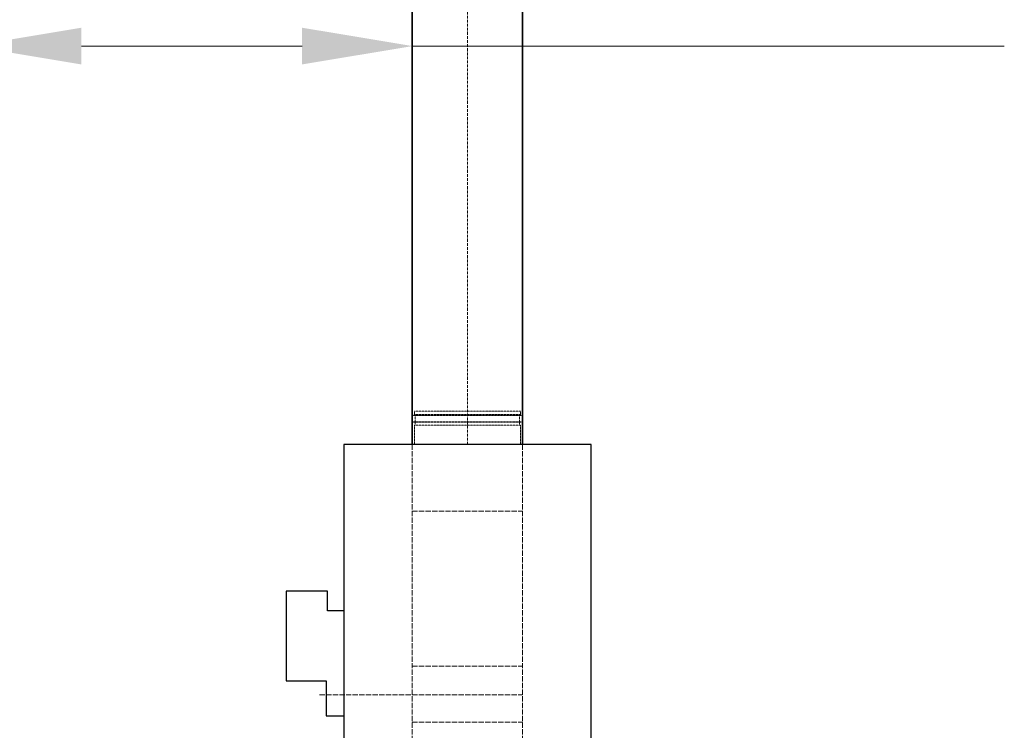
# Model space of a CAD drawing. Header units: millimetres. Extents: x 15940 to 92175, y -24684 to 227664.
# Tile 29 of 132: x 54100 to 55215, y -3091 to -2286. Entities that reach past the tile are written whole.
import ezdxf

# ---------------------------------------------------------------- set-up
doc = ezdxf.new("R2010")
doc.units = ezdxf.units.MM
doc.header["$LTSCALE"] = 0.05
doc.linetypes.add('ACAD_ISO02W100', pattern=[15, 12, -3])
doc.linetypes.add('ACAD_ISO10W100', pattern=[18, 12, -3, 0, -3])
for name, color, linetype, lineweight in [('UT_KOTY - DIMENZE', 7, 'Continuous', 5), ('VZT_01 SUP (PŘÍVOD) - OBRYS', 5, 'Continuous', 35), ('VZT_02 SUP (PŘÍVOD) - OSA', 5, 'ACAD_ISO10W100', 5), ('VZT_21 ZAŘÍZENÍ - OBRYS', 1, 'Continuous', 30), ('VZT_22 ZAŘÍZENÍ - DETAIL', 8, 'Continuous', 5)]:
    doc.layers.add(name, color=color, linetype=linetype, lineweight=lineweight)
doc.layers.add('VZT_07 ETA (ODVOD) - NETISK', color=8, linetype='ACAD_ISO02W100', lineweight=5, plot=False)

msp = doc.modelspace()

# ---------------------------------------------------------------- linework, layer by layer
at = {"layer": 'UT_KOTY - DIMENZE'}
for p, q in [((54169.7, -2315.6), (54419.7, -2315.6)), ((54544.7, -2315.6), (55215, -2315.6))]:
    msp.add_line(p, q, dxfattribs=at)
for points in [[(54169.7, -2294.8), (54169.7, -2336.4), (54044.7, -2315.6)], [(54419.7, -2294.8), (54419.7, -2336.4), (54544.7, -2315.6)]]:
    msp.add_solid(points, dxfattribs=at)
at = {"layer": 'VZT_01 SUP (PŘÍVOD) - OBRYS'}
for points in [[(54544.4, -2185.7), (54544.4, -2767.3)], [(54669.4, -2185.7), (54669.4, -2767.3)]]:
    msp.add_lwpolyline(points, dxfattribs=at)
at = {"layer": 'VZT_02 SUP (PŘÍVOD) - OSA', "ltscale": 5}
msp.add_lwpolyline([(54606.9, -2767.3), (54606.9, -2185.7)], dxfattribs=at)
at = {"layer": 'VZT_07 ETA (ODVOD) - NETISK', "ltscale": 0.4}
for p, q in [((54666.9, -2729.3), (54546.9, -2729.3)), ((54546.9, -2733.3), (54546.9, -2729.3)), ((54666.9, -2733.3), (54666.9, -2729.3)), ((54667.9, -2733.8), (54545.9, -2733.8)), ((54545.9, -2734.3), (54545.9, -2733.8)), ((54667.9, -2734.3), (54545.9, -2734.3)), ((54667.9, -2741.3), (54545.9, -2741.3)), ((54545.9, -2741.8), (54545.9, -2741.3)), ((54667.9, -2741.8), (54545.9, -2741.8)), ((54666.9, -2733.3), (54546.9, -2733.3)), ((54547.9, -2733.8), (54547.9, -2733.3)), ((54547.9, -2741.3), (54547.9, -2734.3)), ((54547.9, -2745.3), (54547.9, -2741.8)), ((54665.9, -2733.8), (54665.9, -2733.3)), ((54665.9, -2741.3), (54665.9, -2734.3)), ((54665.9, -2745.3), (54665.9, -2741.8)), ((54667.9, -2734.3), (54667.9, -2733.8)), ((54667.9, -2741.8), (54667.9, -2741.3)), ((54666.9, -2745.3), (54546.9, -2745.3)), ((54546.9, -2767.3), (54546.9, -2745.3)), ((54666.9, -2767.3), (54666.9, -2745.3))]:
    msp.add_line(p, q, dxfattribs=at)
at = {"layer": 'VZT_21 ZAŘÍZENÍ - OBRYS'}
msp.add_lwpolyline([(54746.9, -4267.3), (54746.9, -2767.3), (54466.9, -2767.3), (54466.9, -4267.3)], close=True, dxfattribs=at)
msp.add_lwpolyline([(54466.9, -2955.7), (54448.4, -2955.7), (54448.4, -2933.2), (54401.7, -2933.2), (54401.7, -3034.8), (54447.1, -3034.8), (54447.1, -3074.8), (54466.9, -3074.8)], dxfattribs=at)
at = {"layer": 'VZT_22 ZAŘÍZENÍ - DETAIL', "linetype": 'ACAD_ISO02W100', "lineweight": 5, "ltscale": 10}
for points in [[(54544.4, -2767.3), (54544.4, -3231.1)], [(54669.4, -2767.3), (54669.4, -3231.1)], [(54544.4, -2842.7), (54669.4, -2842.7)], [(54544.4, -3018.5), (54669.4, -3018.5)], [(54439.4, -3050.9), (54669.4, -3050.9)], [(54544.4, -3081.8), (54669.4, -3081.8)]]:
    msp.add_lwpolyline(points, dxfattribs=at)

doc.saveas('drawing.dxf')
